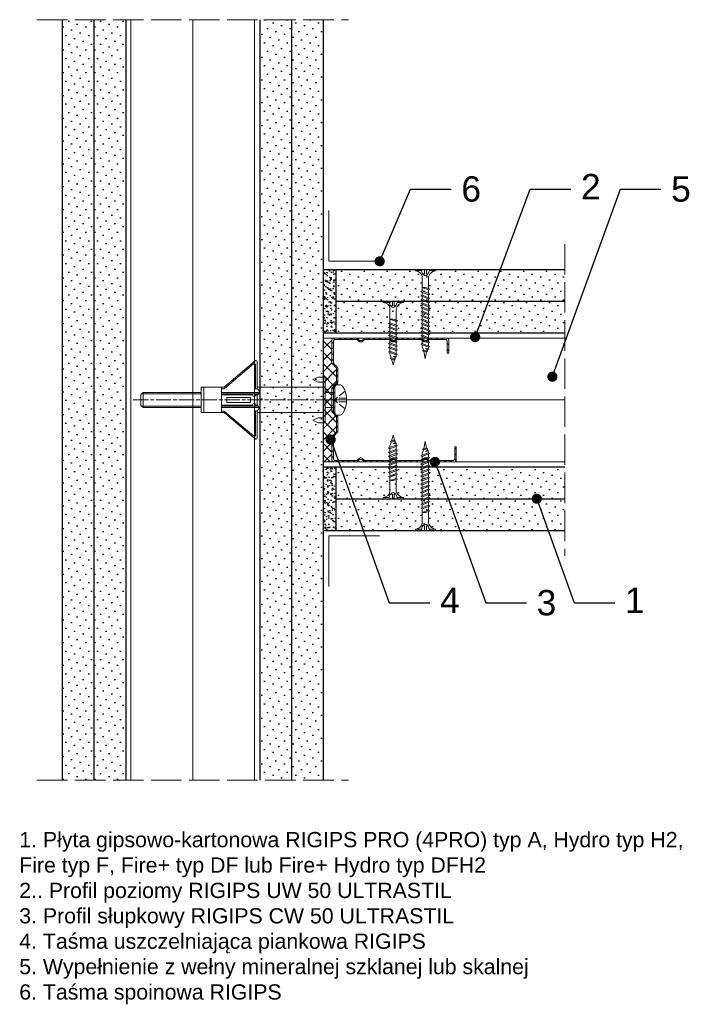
# Model space of a CAD drawing. Header units: millimetres. Extents: x 1649 to 2772, y 618 to 1691.
# Tile 1 of 4: x 1649 to 1913, y 659 to 1047. Entities that reach past the tile are written whole.
import ezdxf
from ezdxf import colors
from ezdxf.entities.mleader import LeaderData, LeaderLine
from ezdxf.math import Vec2, Vec3

# ---------------------------------------------------------------- set-up
doc = ezdxf.new("R2010")
doc.units = ezdxf.units.MM
for name, pattern in [('ACAD_ISO02W100', [15, 12, -3]), ('AM_ISO02W050x2', [3.75, 3, -0.75]), ('AM_ISO08W050x2', [9, 6, -0.75, 1.5, -0.75])]:
    doc.linetypes.add(name, pattern=pattern)
for name, color, linetype, lineweight in [('_ISOVER WELNA', 7, 'BATTING', 9), ('_RIGIPS AKCESORIA', 7, 'Continuous', 18), ('_RIGIPS G-K', 7, 'Continuous', 25), ('_RIGIPS PROFIL', 7, 'Continuous', 18), ('KRESKOWANIE', 7, 'Continuous', 9), ('OPISY', 7, 'Continuous', 9), ('PRZERYWANA', 7, 'ACAD_ISO02W100', 9)]:
    doc.layers.add(name, color=color, linetype=linetype, lineweight=lineweight)
doc.styles.get("Standard").update_dxf_attribs({"font": 'arial.ttf'})
doc.linetypes.add('BATTING', pattern='A,0.00254,-2.54,[134,ltypeshp.shx,S=2.54,R=0,X=-2.54,Y=0],-5.08,[134,ltypeshp.shx,S=2.54,R=180,X=2.54,Y=0],-2.54', length=10.16254)
pattern_1 = [(45, (0.9, -167.7135), (-1.122532, 3.367596), [0, -3.175])]
pattern_2 = [(45, (0.9, -166.8135), (-1.122532, 3.367596), [0, -3.175])]
pattern_3 = [(45, (0.9, -168.6135), (-1.122532, 3.367596), [0, -3.175])]

# ---------------------------------------------------------------- blocks, each defined once
blk = doc.blocks.new('TN 25')
at = {"layer": '_RIGIPS AKCESORIA'}
for p, q in [((0, -0.84), (0, 7.16)), ((0, 7.16), (0.46, 7.16)), ((0.46, 4.78), (0, 4.78)), ((0.46, 7.16), (0.46, 4.78)), ((1.77, 3.5), (1.77, 4.2)), ((3.02, 4.46), (8.47, 4.46)), ((7.12, 4.46), (7.12, 3.18)), ((8.03, 2.01), (7.12, 4.46)), ((8.47, 4.46), (8.79, 5)), ((9.61, 1.51), (8.47, 4.46)), ((8.79, 5), (9.93, 2.01)), ((9, 4.46), (10.1, 4.46)), ((10.1, 4.46), (10.41, 5)), ((11.23, 1.51), (10.1, 4.46)), ((10.41, 5), (11.56, 2.01)), ((10.62, 4.46), (11.67, 4.46)), ((11.67, 4.46), (11.99, 5)), ((12.81, 1.51), (11.67, 4.46)), ((11.99, 5), (13.14, 2.01)), ((12.2, 4.46), (13.21, 4.46)), ((13.21, 4.46), (13.52, 5)), ((14.34, 1.51), (13.21, 4.46)), ((13.52, 5), (14.67, 2.01)), ((13.73, 4.46), (14.8, 4.46)), ((14.8, 4.46), (15.12, 5)), ((15.94, 1.51), (14.8, 4.46)), ((15.12, 5), (16.26, 2.01)), ((15.33, 4.46), (16.42, 4.46)), ((16.42, 4.46), (16.73, 5)), ((17.55, 1.51), (16.42, 4.46)), ((16.73, 5), (17.88, 2.01)), ((16.94, 4.46), (17.99, 4.46)), ((17.99, 4.46), (18.31, 5)), ((19.13, 1.51), (17.99, 4.46)), ((18.31, 5), (19.45, 2.01)), ((18.52, 4.46), (19.68, 4.46)), ((19.68, 4.46), (20, 5)), ((20.82, 1.51), (19.68, 4.46)), ((20, 5), (21.14, 2.01)), ((20.21, 4.46), (20.7, 4.46)), ((20.7, 4.46), (22.28, 3.98)), ((22.28, 3.98), (22.56, 4.37)), ((22.7, 2.36), (22.28, 3.98)), ((22.56, 4.37), (23.03, 2.71)), ((0, 3.5), (1.77, 3.5)), ((0, 2.83), (1.77, 2.83)), ((0.46, 1.64), (0, 1.64)), ((0.46, -0.84), (0.46, 1.64)), ((1.77, 2.83), (1.77, 2.18)), ((7.49, 2.01), (3.55, 2.01)), ((7.12, 3.18), (7.65, 1.53)), ((7.65, 1.53), (8.03, 2.01)), ((9.41, 2.01), (8.03, 2.01)), ((9.93, 2.01), (9.61, 1.51)), ((11.04, 2.01), (9.93, 2.01)), ((11.56, 2.01), (11.23, 1.51)), ((12.61, 2.01), (11.56, 2.01)), ((13.14, 2.01), (12.81, 1.51)), ((14.15, 2.01), (13.14, 2.01)), ((14.67, 2.01), (14.34, 1.51)), ((15.74, 2.01), (14.67, 2.01)), ((16.26, 2.01), (15.94, 1.51)), ((17.36, 2.01), (16.26, 2.01)), ((17.88, 2.01), (17.55, 1.51)), ((18.93, 2.01), (17.88, 2.01)), ((19.45, 2.01), (19.13, 1.51)), ((19.45, 2.01), (20.62, 2.01)), ((21.14, 2.01), (20.82, 1.51)), ((21.14, 2.01), (21.81, 2.12)), ((21.85, 1.83), (21.67, 3.28)), ((21.67, 3.28), (22.14, 2.4)), ((22.14, 2.4), (21.85, 1.83)), ((22.7, 2.36), (22.14, 2.4)), ((23.03, 2.71), (22.7, 2.36)), ((22.71, 3.85), (25, 3.24)), ((25, 3.24), (23.03, 2.71)), ((0, -0.84), (0.46, -0.84))]:
    blk.add_line(p, q, dxfattribs=at)
for centre, major_axis, ratio, start_param, end_param in [((3.09, 7.67), (0.17, 3.2), 0.826134, 1.773653, 3.180586), ((-0.04, 0.9), (0, 3.93), 0.848176, -0.720942, -0.151112), ((3.37, -1.57), (0.28, 3.57), 0.832181, 0.035984, 1.430787), ((-2.73, 15.91), (0, 14.76), 0.848176, 3.399396, 3.475072), ((0.59, 4.62), (0, 2.81), 0.848176, 3.475072, 3.862535), ((1.66, 3.18), (0, 0.895), 0.848176, -1.552777, -0.720942), ((1.66, 3.18), (0, 0.895), 0.848176, 3.862535, 4.730408)]:
    blk.add_ellipse(centre, major_axis=major_axis, ratio=ratio, start_param=start_param, end_param=end_param, dxfattribs=at)
blk = doc.blocks.new('CW 50 ULTRASTIL')
h = blk.add_hatch()
h.set_pattern_fill('ANSI31', color=256, scale=0.5, style=0)
h.paths.add_polyline_path([(28.56, 40.65, -0.198912), (28.71, 41), (30.21, 42.51, 0.198912), (30.36, 42.86), (30.36, 48.45, 0.198912), (30.21, 48.8), (28.71, 50.31, -0.198912), (28.56, 50.66), (28.56, 59.85, -0.198912), (28.71, 60.2), (30.21, 61.71, 0.198912), (30.36, 62.06), (30.36, 67.65, 0.198912), (30.21, 68), (28.71, 69.51, -0.198912), (28.56, 69.86), (28.56, 78.31, -0.414214), (29.36, 79.11), (37.68, 79.11, -0.198912), (38.04, 78.96), (38.74, 78.25, 0.198912), (39.1, 78.11), (39.68, 78.11, 0.198912), (40.04, 78.25), (40.74, 78.96, -0.198912), (41.1, 79.11), (50.38, 79.11, -0.198912), (50.74, 78.96), (51.44, 78.25, 0.198912), (51.8, 78.11), (52.38, 78.11, 0.198912), (52.74, 78.25), (53.44, 78.96, -0.198912), (53.8, 79.11), (63.08, 79.11, -0.198912), (63.44, 78.96), (64.14, 78.25, 0.198912), (64.5, 78.11), (65.08, 78.11, 0.198912), (65.44, 78.25), (66.14, 78.96, -0.198912), (66.5, 79.11), (75.66, 79.11, -0.414214), (76.46, 78.31), (76.46, 73.66), (77.01, 73.66), (77.01, 78.86, 0.414214), (76.21, 79.66), (66.5, 79.66, 0.198912), (66.14, 79.51), (65.44, 78.8, -0.198912), (65.08, 78.66), (64.5, 78.66, -0.198912), (64.14, 78.8), (63.44, 79.51, 0.198912), (63.08, 79.66), (53.8, 79.66, 0.198912), (53.44, 79.51), (52.74, 78.8, -0.198912), (52.38, 78.66), (51.8, 78.66, -0.198912), (51.44, 78.8), (50.74, 79.51, 0.198912), (50.38, 79.66), (41.1, 79.66, 0.198912), (40.74, 79.51), (40.04, 78.8, -0.198912), (39.68, 78.66), (39.1, 78.66, -0.198912), (38.74, 78.8), (38.04, 79.51, 0.198912), (37.68, 79.66), (28.81, 79.66, 0.414214), (28.01, 78.86), (28.01, 69.86, 0.198912), (28.16, 69.51), (29.66, 68, -0.198912), (29.81, 67.65), (29.81, 62.06, -0.198912), (29.66, 61.71), (28.16, 60.2, 0.198912), (28.01, 59.85), (28.01, 50.66, 0.198912), (28.16, 50.31), (29.66, 48.8, -0.198912), (29.81, 48.45), (29.81, 42.86, -0.198912), (29.66, 42.51), (28.16, 41, 0.198912), (28.01, 40.65), (28.01, 31.66, 0.414214), (28.81, 30.86), (37.68, 30.86, 0.198912), (38.04, 31), (38.74, 31.71, -0.198912), (39.1, 31.86), (39.68, 31.86, -0.198912), (40.04, 31.71), (40.74, 31, 0.198912), (41.1, 30.86), (50.38, 30.86, 0.198912), (50.74, 31), (51.44, 31.71, -0.198912), (51.8, 31.86), (52.38, 31.86, -0.198912), (52.74, 31.71), (53.44, 31, 0.198912), (53.8, 30.86), (63.08, 30.86, 0.198912), (63.44, 31), (64.14, 31.71, -0.198912), (64.5, 31.86), (65.08, 31.86, -0.198912), (65.44, 31.71), (66.14, 31, 0.198912), (66.5, 30.86), (73.21, 30.86, 0.414214), (74.01, 31.66), (74.01, 36.86), (73.46, 36.86), (73.46, 32.21, -0.414214), (72.66, 31.41), (66.5, 31.41, -0.198912), (66.14, 31.55), (65.44, 32.26, 0.198912), (65.08, 32.41), (64.5, 32.41, 0.198912), (64.14, 32.26), (63.44, 31.55, -0.198912), (63.08, 31.41), (53.8, 31.41, -0.198912), (53.44, 31.55), (52.74, 32.26, 0.198912), (52.38, 32.41), (51.8, 32.41, 0.198912), (51.44, 32.26), (50.74, 31.55, -0.198912), (50.38, 31.41), (41.1, 31.41, -0.198912), (40.74, 31.55), (40.04, 32.26, 0.198912), (39.68, 32.41), (39.1, 32.41, 0.198912), (38.74, 32.26), (38.04, 31.55, -0.198912), (37.68, 31.41), (29.36, 31.41, -0.414214), (28.56, 32.21)])
at = {"layer": '_RIGIPS PROFIL'}
for p, q in [((28.01, 78.86), (28.01, 69.86)), ((28.56, 78.31), (28.56, 69.86)), ((37.68, 79.66), (28.81, 79.66)), ((37.68, 79.11), (29.36, 79.11)), ((38.04, 79.51), (38.74, 78.8)), ((38.04, 78.96), (38.74, 78.25)), ((39.68, 78.66), (39.1, 78.66)), ((39.68, 78.11), (39.1, 78.11)), ((40.74, 79.51), (40.04, 78.8)), ((40.74, 78.96), (40.04, 78.25)), ((50.38, 79.66), (41.1, 79.66)), ((50.38, 79.11), (41.1, 79.11)), ((50.74, 79.51), (51.44, 78.8)), ((50.74, 78.96), (51.44, 78.25)), ((52.38, 78.66), (51.8, 78.66)), ((52.38, 78.11), (51.8, 78.11)), ((53.44, 79.51), (52.74, 78.8)), ((53.44, 78.96), (52.74, 78.25)), ((53.8, 79.66), (63.08, 79.66)), ((53.8, 79.11), (63.08, 79.11)), ((63.44, 79.51), (64.14, 78.8)), ((63.44, 78.96), (64.14, 78.25)), ((65.08, 78.66), (64.5, 78.66)), ((65.08, 78.11), (64.5, 78.11)), ((66.14, 79.51), (65.44, 78.8)), ((66.14, 78.96), (65.44, 78.25)), ((76.21, 79.66), (66.5, 79.66)), ((75.66, 79.11), (66.5, 79.11)), ((76.46, 73.66), (76.46, 78.31)), ((77.01, 73.66), (77.01, 78.86)), ((76.46, 73.66), (77.01, 73.66)), ((29.66, 68), (28.16, 69.51)), ((30.21, 68), (28.71, 69.51)), ((29.81, 67.65), (29.81, 62.06)), ((30.36, 67.65), (30.36, 62.06)), ((28.01, 59.85), (28.01, 50.66)), ((29.66, 61.71), (28.16, 60.2)), ((28.56, 59.85), (28.56, 50.66)), ((30.21, 61.71), (28.71, 60.2)), ((29.66, 48.8), (28.16, 50.31)), ((30.21, 48.8), (28.71, 50.31)), ((29.81, 42.86), (29.81, 48.45)), ((30.36, 42.86), (30.36, 48.45)), ((28.01, 31.66), (28.01, 40.65)), ((29.66, 42.51), (28.16, 41)), ((28.56, 32.21), (28.56, 40.65)), ((30.21, 42.51), (28.71, 41)), ((73.46, 36.86), (73.46, 32.21)), ((73.46, 36.86), (74.01, 36.86)), ((74.01, 36.86), (74.01, 31.66)), ((37.68, 31.41), (29.36, 31.41)), ((38.04, 31.55), (38.74, 32.26)), ((38.04, 31), (38.74, 31.71)), ((39.68, 32.41), (39.1, 32.41)), ((39.68, 31.86), (39.1, 31.86)), ((40.74, 31.55), (40.04, 32.26)), ((40.74, 31), (40.04, 31.71)), ((50.38, 31.41), (41.1, 31.41)), ((50.74, 31.55), (51.44, 32.26)), ((50.74, 31), (51.44, 31.71)), ((52.38, 32.41), (51.8, 32.41)), ((52.38, 31.86), (51.8, 31.86)), ((53.44, 31.55), (52.74, 32.26)), ((53.44, 31), (52.74, 31.71)), ((53.8, 31.41), (63.08, 31.41)), ((63.44, 31.55), (64.14, 32.26)), ((63.44, 31), (64.14, 31.71)), ((65.08, 32.41), (64.5, 32.41)), ((65.08, 31.86), (64.5, 31.86)), ((66.14, 31.55), (65.44, 32.26)), ((66.14, 31), (65.44, 31.71)), ((72.66, 31.41), (66.5, 31.41)), ((37.68, 30.86), (28.81, 30.86)), ((50.38, 30.86), (41.1, 30.86)), ((53.8, 30.86), (63.08, 30.86)), ((73.21, 30.86), (66.5, 30.86))]:
    blk.add_line(p, q, dxfattribs=at)
for centre, radius, start, end in [((28.81, 78.86), 0.8, 90, 180), ((29.36, 78.31), 0.8, 90, 180), ((37.68, 79.16), 0.5, 45, 90), ((37.68, 78.61), 0.5, 45, 90), ((39.1, 79.16), 0.5, 225, 270), ((39.1, 78.61), 0.5, 225, 270), ((39.68, 79.16), 0.5, 270, 315), ((39.68, 78.61), 0.5, 270, 315), ((41.1, 79.16), 0.5, 90, 135), ((41.1, 78.61), 0.5, 90, 135), ((50.38, 79.16), 0.5, 45, 90), ((50.38, 78.61), 0.5, 45, 90), ((51.8, 79.16), 0.5, 225, 270), ((51.8, 78.61), 0.5, 225, 270), ((52.38, 79.16), 0.5, 270, 315), ((52.38, 78.61), 0.5, 270, 315), ((53.8, 79.16), 0.5, 90, 135), ((53.8, 78.61), 0.5, 90, 135), ((63.08, 79.16), 0.5, 45, 90), ((63.08, 78.61), 0.5, 45, 90), ((64.5, 79.16), 0.5, 225, 270), ((64.5, 78.61), 0.5, 225, 270), ((65.08, 79.16), 0.5, 270, 315), ((65.08, 78.61), 0.5, 270, 315), ((66.5, 79.16), 0.5, 90, 135), ((66.5, 78.61), 0.5, 90, 135), ((75.66, 78.31), 0.8, 0, 90), ((76.21, 78.86), 0.8, 0, 90), ((28.51, 69.86), 0.5, 180, 225), ((29.06, 69.86), 0.5, 180, 225), ((29.31, 67.65), 0.5, 0, 45), ((29.86, 67.65), 0.5, 0, 45), ((29.31, 62.06), 0.5, 315, 0), ((29.86, 62.06), 0.5, 315, 0), ((28.51, 59.85), 0.5, 135, 180), ((29.06, 59.85), 0.5, 135, 180), ((28.51, 50.66), 0.5, 180, 225), ((29.06, 50.66), 0.5, 180, 225), ((29.31, 48.45), 0.5, 0, 45), ((29.86, 48.45), 0.5, 0, 45), ((29.31, 42.86), 0.5, 315, 0), ((29.86, 42.86), 0.5, 315, 0), ((28.51, 40.65), 0.5, 135, 180), ((29.06, 40.65), 0.5, 135, 180), ((28.81, 31.66), 0.8, 180, 270), ((29.36, 32.21), 0.8, 180, 270), ((37.68, 31.91), 0.5, 270, 315), ((39.1, 31.91), 0.5, 90, 135), ((39.1, 31.36), 0.5, 90, 135), ((39.68, 31.91), 0.5, 45, 90), ((39.68, 31.36), 0.5, 45, 90), ((41.1, 31.91), 0.5, 225, 270), ((50.38, 31.91), 0.5, 270, 315), ((51.8, 31.91), 0.5, 90, 135), ((51.8, 31.36), 0.5, 90, 135), ((52.38, 31.91), 0.5, 45, 90), ((52.38, 31.36), 0.5, 45, 90), ((53.8, 31.91), 0.5, 225, 270), ((63.08, 31.91), 0.5, 270, 315), ((64.5, 31.91), 0.5, 90, 135), ((64.5, 31.36), 0.5, 90, 135), ((65.08, 31.91), 0.5, 45, 90), ((65.08, 31.36), 0.5, 45, 90), ((66.5, 31.91), 0.5, 225, 270), ((72.66, 32.21), 0.8, 270, 0), ((73.21, 31.66), 0.8, 270, 0), ((37.68, 31.36), 0.5, 270, 315), ((41.1, 31.36), 0.5, 225, 270), ((50.38, 31.36), 0.5, 270, 315), ((53.8, 31.36), 0.5, 225, 270), ((63.08, 31.36), 0.5, 270, 315), ((66.5, 31.36), 0.5, 225, 270)]:
    blk.add_arc(centre, radius, start, end, dxfattribs=at)
blk = doc.blocks.new('TN 35')
at = {"layer": '_RIGIPS AKCESORIA'}
for p, q in [((0, -0.84), (0, 7.16)), ((0, 7.16), (0.46, 7.16)), ((0.46, 4.78), (0, 4.78)), ((0.46, 7.16), (0.46, 4.78)), ((1.77, 3.5), (1.77, 4.2)), ((3.02, 4.46), (8.47, 4.46)), ((7.12, 4.46), (7.12, 3.18)), ((8.03, 2.01), (7.12, 4.46)), ((8.47, 4.46), (8.79, 5)), ((9.61, 1.51), (8.47, 4.46)), ((8.79, 5), (9.93, 2.01)), ((9, 4.46), (10.1, 4.46)), ((10.1, 4.46), (10.41, 5)), ((11.23, 1.51), (10.1, 4.46)), ((10.41, 5), (11.56, 2.01)), ((10.62, 4.46), (11.67, 4.46)), ((11.67, 4.46), (11.99, 5)), ((12.81, 1.51), (11.67, 4.46)), ((11.99, 5), (13.14, 2.01)), ((12.2, 4.46), (13.21, 4.46)), ((13.21, 4.46), (13.52, 5)), ((14.34, 1.51), (13.21, 4.46)), ((13.52, 5), (14.67, 2.01)), ((13.73, 4.46), (14.8, 4.46)), ((14.8, 4.46), (15.12, 5)), ((15.94, 1.51), (14.8, 4.46)), ((15.12, 5), (16.26, 2.01)), ((15.33, 4.46), (16.42, 4.46)), ((16.42, 4.46), (16.73, 5)), ((17.55, 1.51), (16.42, 4.46)), ((16.73, 5), (17.88, 2.01)), ((16.94, 4.46), (17.99, 4.46)), ((17.99, 4.46), (18.31, 5)), ((19.13, 1.51), (17.99, 4.46)), ((18.31, 5), (19.45, 2.01)), ((18.52, 4.46), (19.57, 4.46)), ((19.57, 4.46), (19.88, 5)), ((20.7, 1.51), (19.57, 4.46)), ((19.88, 5), (21.03, 2.01)), ((20.09, 4.46), (21.14, 4.46)), ((21.14, 4.46), (21.46, 5)), ((22.28, 1.51), (21.14, 4.46)), ((21.46, 5), (22.6, 2.01)), ((21.67, 4.46), (22.72, 4.46)), ((22.72, 4.46), (23.03, 5)), ((23.85, 1.51), (22.72, 4.46)), ((23.03, 5), (24.18, 2.01)), ((23.24, 4.46), (24.29, 4.46)), ((24.29, 4.46), (24.61, 5)), ((25.43, 1.51), (24.29, 4.46)), ((24.61, 5), (25.75, 2.01)), ((24.81, 4.46), (25.87, 4.46)), ((25.87, 4.46), (26.18, 5)), ((27, 1.51), (25.87, 4.46)), ((26.18, 5), (27.33, 2.01)), ((26.39, 4.46), (27.44, 4.46)), ((27.44, 4.46), (27.76, 5)), ((28.58, 1.51), (27.44, 4.46)), ((27.76, 5), (28.9, 2.01)), ((27.96, 4.46), (29.13, 4.46)), ((29.13, 4.46), (29.45, 5)), ((30.27, 1.51), (29.13, 4.46)), ((29.45, 5), (30.59, 2.01)), ((29.65, 4.46), (30.15, 4.46)), ((30.15, 4.46), (31.73, 3.98)), ((31.73, 3.98), (32.01, 4.37)), ((32.15, 2.36), (31.73, 3.98)), ((32.01, 4.37), (32.48, 2.71)), ((0, 3.5), (1.77, 3.5)), ((0, 2.83), (1.77, 2.83)), ((0.46, 1.64), (0, 1.64)), ((0.46, -0.84), (0.46, 1.64)), ((1.77, 2.83), (1.77, 2.18)), ((7.49, 2.01), (3.55, 2.01)), ((7.12, 3.18), (7.65, 1.53)), ((7.65, 1.53), (8.03, 2.01)), ((9.41, 2.01), (8.03, 2.01)), ((9.93, 2.01), (9.61, 1.51)), ((11.04, 2.01), (9.93, 2.01)), ((11.56, 2.01), (11.23, 1.51)), ((12.61, 2.01), (11.56, 2.01)), ((13.14, 2.01), (12.81, 1.51)), ((14.15, 2.01), (13.14, 2.01)), ((14.67, 2.01), (14.34, 1.51)), ((15.74, 2.01), (14.67, 2.01)), ((16.26, 2.01), (15.94, 1.51)), ((17.36, 2.01), (16.26, 2.01)), ((17.88, 2.01), (17.55, 1.51)), ((18.93, 2.01), (17.84, 2.01)), ((19.45, 2.01), (19.13, 1.51)), ((20.51, 2.01), (19.41, 2.01)), ((21.03, 2.01), (20.7, 1.51)), ((22.08, 2.01), (20.99, 2.01)), ((22.6, 2.01), (22.28, 1.51)), ((23.66, 2.01), (22.56, 2.01)), ((24.18, 2.01), (23.85, 1.51)), ((25.23, 2.01), (24.14, 2.01)), ((25.75, 2.01), (25.43, 1.51)), ((26.81, 2.01), (25.71, 2.01)), ((27.33, 2.01), (27, 1.51)), ((28.38, 2.01), (27.33, 2.01)), ((28.9, 2.01), (28.58, 1.51)), ((28.9, 2.01), (30.07, 2.01)), ((30.59, 2.01), (30.27, 1.51)), ((30.59, 2.01), (31.26, 2.12)), ((31.3, 1.83), (31.12, 3.28)), ((31.12, 3.28), (31.59, 2.4)), ((31.59, 2.4), (31.3, 1.83)), ((32.15, 2.36), (31.59, 2.4)), ((32.48, 2.71), (32.15, 2.36)), ((32.16, 3.85), (35, 3.24)), ((35, 3.24), (32.48, 2.71)), ((0, -0.84), (0.46, -0.84))]:
    blk.add_line(p, q, dxfattribs=at)
for centre, major_axis, ratio, start_param, end_param in [((3.09, 7.67), (0.17, 3.2), 0.826134, 1.773653, 3.180586), ((-0.04, 0.9), (0, 3.93), 0.848176, -0.720942, -0.151112), ((3.37, -1.57), (0.28, 3.57), 0.832181, 0.035984, 1.430787), ((-2.73, 15.91), (0, 14.76), 0.848176, 3.399396, 3.475072), ((0.59, 4.62), (0, 2.81), 0.848176, 3.475072, 3.862535), ((1.66, 3.18), (0, 0.895), 0.848176, -1.552777, -0.720942), ((1.66, 3.18), (0, 0.895), 0.848176, 3.862535, 4.730408)]:
    blk.add_ellipse(centre, major_axis=major_axis, ratio=ratio, start_param=start_param, end_param=end_param, dxfattribs=at)
blk = doc.blocks.new('Molly 6x60 2x12_5')
at = {"layer": '_RIGIPS AKCESORIA', "linetype": 'AM_ISO02W050x2'}
for p, q in [((42.2, 151.66), (42.2, 147.62)), ((43.64, 151.66), (43.64, 147.62)), ((39.43, 151.06), (42.92, 146.72)), ((42.2, 147.62), (43.64, 147.62)), ((46.4, 151.06), (42.92, 146.72))]:
    blk.add_line(p, q, dxfattribs=at)
at = {"layer": '_RIGIPS AKCESORIA', "linetype": 'AM_ISO08W050x2'}
blk.add_line((42.92, 67.59), (42.92, 154.69), dxfattribs=at)
at = {"layer": '_RIGIPS AKCESORIA'}
for p, q in [((36.92, 148.62), (36.92, 147.09)), ((48.92, 148.62), (48.92, 147.09)), ((39.92, 147.09), (36.92, 147.09)), ((39.92, 147.09), (39.92, 143.22)), ((45.92, 147.09), (39.92, 147.09)), ((48.92, 147.09), (45.92, 147.09)), ((45.92, 147.09), (45.92, 143.22)), ((33.92, 143.22), (51.92, 143.22)), ((33.92, 142.42), (33.92, 143.22)), ((33.92, 142.42), (33.92, 140.42)), ((33.92, 140.42), (34.92, 138.42)), ((35.92, 140.42), (34.92, 138.42)), ((35.92, 142.42), (49.92, 142.42)), ((35.92, 142.42), (35.92, 140.42)), ((37.92, 142.42), (37.92, 116.42)), ((47.92, 142.42), (47.92, 116.42)), ((49.92, 142.42), (49.92, 140.42)), ((49.92, 140.42), (50.92, 138.42)), ((51.92, 140.42), (50.92, 138.42)), ((51.92, 142.42), (51.92, 143.22)), ((51.92, 142.42), (51.92, 140.42)), ((38.54, 116.42), (27.92, 116.42)), ((39.92, 117.26), (39.92, 102.42)), ((40.53, 102.42), (40.53, 116.99)), ((40.9, 116.42), (45.03, 116.42)), ((45.31, 102.42), (45.31, 116.79)), ((45.92, 117.08), (45.92, 102.42)), ((47.14, 116.42), (57.92, 116.42)), ((27.42, 115.82), (27.42, 115.92)), ((27.42, 115.82), (37.8, 103.56)), ((28.73, 115), (38.4, 103.56)), ((38.39, 115.82), (29.11, 115.82)), ((40.92, 114.62), (40.92, 102.42)), ((41.92, 113.82), (41.92, 104.42)), ((41.92, 113.82), (43.92, 113.82)), ((43.92, 113.82), (43.92, 104.42)), ((44.92, 114.62), (44.92, 102.42)), ((47.25, 115.82), (56.73, 115.82)), ((57.11, 115), (47.44, 103.56)), ((58.42, 115.82), (48.04, 103.56)), ((58.42, 115.82), (58.42, 115.92)), ((37.92, 103.42), (37.92, 102.42)), ((37.92, 102.42), (37.92, 94.42)), ((37.92, 102.42), (47.92, 102.42)), ((38.52, 103.42), (38.52, 102.42)), ((41.92, 104.42), (43.92, 104.42)), ((47.32, 103.24), (47.32, 102.42)), ((47.92, 103.24), (47.92, 102.42)), ((47.92, 102.42), (47.92, 94.42)), ((37.92, 95.42), (47.92, 95.42)), ((37.92, 94.42), (47.92, 94.42)), ((39.92, 94.42), (39.92, 71.46)), ((40.53, 70.85), (40.53, 94.42)), ((45.31, 70.85), (45.31, 94.42)), ((45.92, 94.42), (45.92, 71.46)), ((39.92, 71.46), (45.92, 71.46)), ((39.92, 71.46), (40.79, 70.59)), ((40.79, 70.59), (45.04, 70.59)), ((45.92, 71.46), (45.04, 70.59))]:
    blk.add_line(p, q, dxfattribs=at)
for centre, radius, start, end in [((42.92, 141.69), 10, 60, 120), ((38.92, 148.62), 2, 120, 180), ((46.92, 148.62), 2, 0, 60), ((27.92, 115.92), 0.5, 90, 180), ((39.76, 116.08), 1.19, 347.4327, 192.5673), ((46.08, 115.92), 1.17, 355.0886, 184.9114), ((57.92, 115.92), 0.5, 0, 90), ((29.11, 115.32), 0.5, 90, 220.2325), ((40.92, 115.22), 0.6, 270, 90), ((44.92, 115.22), 0.6, 90, 270), ((56.73, 115.32), 0.5, 319.7675, 90), ((37.42, 103.24), 0.5, 0, 40.2571), ((38.02, 103.24), 0.5, 0, 40.2325), ((47.82, 103.24), 0.5, 139.7675, 180), ((48.42, 103.24), 0.5, 139.7429, 180)]:
    blk.add_arc(centre, radius, start, end, dxfattribs=at)
blk = doc.blocks.new('_Dot')
at = {"color": 0, "linetype": 'ByBlock', "lineweight": -2}
blk.add_line((-0.5, 0), (-1, 0), dxfattribs=at)
at = {"color": 0, "linetype": 'ByBlock', "const_width": 0.5}
blk.add_lwpolyline([(-0.25, 0, 1), (0.25, 0, 1)], format="xyb", close=True, dxfattribs=at)

msp = doc.modelspace()

# ---------------------------------------------------------------- hatches: boundary and pattern name
at = {"layer": '_RIGIPS G-K'}
h = msp.add_hatch(dxfattribs=at)
h.set_pattern_fill('DOTS', color=256, scale=2, angle=45, style=0)
h.set_pattern_definition([(45, (-13.4, -644.1933), (-1.122532, 3.367596), [0, -3.175])])
h.paths.add_polyline_path([(1678.1, 1046.97), (1665.6, 1046.97), (1665.6, 747.37), (1678.1, 747.37)])
h = msp.add_hatch(dxfattribs=at)
h.set_pattern_fill('DOTS', color=256, scale=2, angle=45, style=0)
h.set_pattern_definition([(45, (-0.9, -644.1933), (-1.122532, 3.367596), [0, -3.175])])
h.paths.add_polyline_path([(1690.6, 1046.97), (1678.1, 1046.97), (1678.1, 747.37), (1690.6, 747.37)])
h = msp.add_hatch(dxfattribs=at)
h.set_pattern_fill('DOTS', color=256, scale=2, angle=45, style=0)
h.set_pattern_definition(pattern_1)
h.paths.add_polyline_path([(1755.9, 1046.97), (1743.4, 1046.97), (1743.4, 747.37), (1755.9, 747.37)])
h = msp.add_hatch(dxfattribs=at)
h.set_pattern_fill('DOTS', color=256, scale=2, angle=45, style=0)
h.set_pattern_definition(pattern_1)
h.paths.add_polyline_path([(1768.4, 1046.97), (1755.9, 1046.97), (1755.9, 747.37), (1768.4, 747.37)])
h = msp.add_hatch(dxfattribs=at)
h.set_pattern_fill('AR-SAND', color=256, scale=0.05, style=0)
h.set_pattern_definition([(37.5, (0.9, -166.8135), (-0.0800016, 2.4470662), [0, -1.9304, 0, -2.159, 0, -2.06375]), (7.5, (0.9, -166.8135), (2.2476164, 3.5841255), [0, -1.0414, 0, -1.7399, 0, -0.66675]), (327.5, (-0.662, -166.8135), (3.9549619, 0.007186), [0, -0.635, 0, -2.286, 0, -2.9845]), (317.5, (-0.662, -166.8135), (3.817782, 1.1146466), [0, -0.3175, 0, -1.4986, 0, -1.7145])])
h.paths.add_polyline_path([(1773.4, 948.57), (1768.4, 948.57), (1768.4, 923.57), (1773.4, 923.57)])
h = msp.add_hatch(dxfattribs=at)
h.set_pattern_fill('DOTS', color=256, scale=2, angle=45, style=0)
h.set_pattern_definition(pattern_2)
h.paths.add_polyline_path([(1863.7, 948.57), (1773.4, 948.57), (1773.4, 936.07), (1863.7, 936.07)])
h = msp.add_hatch(dxfattribs=at)
h.set_pattern_fill('DOTS', color=256, scale=2, angle=45, style=0)
h.set_pattern_definition(pattern_2)
h.paths.add_polyline_path([(1863.7, 936.07), (1773.4, 936.07), (1773.4, 923.57), (1863.7, 923.57)])
h = msp.add_hatch(dxfattribs=at)
h.set_pattern_fill('AR-SAND', color=256, scale=0.05, style=0)
h.set_pattern_definition([(37.5, (0.9, -168.6135), (-0.0800016, 2.4470662), [0, -1.9304, 0, -2.159, 0, -2.06375]), (7.5, (0.9, -168.6135), (2.2476164, 3.5841255), [0, -1.0414, 0, -1.7399, 0, -0.66675]), (327.5, (-0.662, -168.6135), (3.9549619, 0.007186), [0, -0.635, 0, -2.286, 0, -2.9845]), (317.5, (-0.662, -168.6135), (3.817782, 1.1146466), [0, -0.3175, 0, -1.4986, 0, -1.7145])])
h.paths.add_polyline_path([(1773.4, 870.77), (1768.4, 870.77), (1768.4, 845.77), (1773.4, 845.77)])
h = msp.add_hatch(dxfattribs=at)
h.set_pattern_fill('DOTS', color=256, scale=2, angle=45, style=0)
h.set_pattern_definition(pattern_3)
h.paths.add_polyline_path([(1863.7, 870.77), (1773.4, 870.77), (1773.4, 858.27), (1863.7, 858.27)])
h = msp.add_hatch(dxfattribs=at)
h.set_pattern_fill('DOTS', color=256, scale=2, angle=45, style=0)
h.set_pattern_definition(pattern_3)
h.paths.add_polyline_path([(1863.7, 858.27), (1773.4, 858.27), (1773.4, 845.77), (1863.7, 845.77)])
at = {"layer": 'KRESKOWANIE'}
h = msp.add_hatch(dxfattribs=at)
h.set_pattern_fill('ANSI37', color=256, style=0)
h.set_pattern_definition([(45, (0.9, -167.7135), (-2.245064, 2.245064), []), (135, (0.9, -167.7135), (-2.245064, -2.245064), [])])
h.paths.add_polyline_path([(1773.7, 909.56, 0.198912), (1773.55, 909.92), (1772.04, 911.42, -0.198912), (1771.9, 911.78), (1771.9, 920.77, -0.414214), (1772.7, 921.57), (1768.4, 921.57), (1768.4, 872.77), (1772.7, 872.77, -0.414214), (1771.9, 873.57), (1771.9, 882.56, -0.198912), (1772.04, 882.92), (1773.55, 884.42, 0.198912), (1773.7, 884.78), (1773.7, 890.36, 0.198912), (1773.55, 890.72), (1772.04, 892.22, -0.198912), (1771.9, 892.58), (1771.9, 901.76, -0.198912), (1772.04, 902.12), (1773.55, 903.62, 0.198912), (1773.7, 903.98)])

# ---------------------------------------------------------------- linework, layer by layer
at = {"layer": '_ISOVER WELNA', "ltscale": 2.4}
for p, q in [((1717, 1046.97), (1717, 747.37)), ((1863.7, 897.17), (1772.45, 897.17))]:
    msp.add_line(p, q, dxfattribs=at)
at = {"layer": '_RIGIPS AKCESORIA'}
for points in [[(1770.71, 971.81), (1770.71, 951.81), (1790.71, 951.81)], [(1770.63, 823.66), (1770.63, 843.66), (1790.63, 843.66)]]:
    msp.add_lwpolyline(points, dxfattribs=at)
at = {"layer": '_RIGIPS G-K'}
for p, q in [((1665.6, 1046.97), (1665.6, 747.37)), ((1678.1, 1046.97), (1678.1, 747.37)), ((1690.6, 1046.97), (1690.6, 747.37)), ((1743.4, 1046.97), (1743.4, 747.37)), ((1755.9, 1046.97), (1755.9, 747.37)), ((1768.4, 1046.97), (1768.4, 747.37)), ((1768.4, 948.57), (1863.7, 948.57)), ((1773.4, 948.57), (1773.4, 923.57)), ((1773.4, 936.07), (1863.7, 936.07)), ((1768.4, 923.57), (1863.7, 923.57)), ((1768.4, 870.77), (1863.7, 870.77)), ((1773.4, 870.77), (1773.4, 845.77)), ((1773.4, 858.27), (1863.7, 858.27)), ((1768.4, 845.77), (1863.7, 845.77))]:
    msp.add_line(p, q, dxfattribs=at)
at = {"layer": '_RIGIPS PROFIL'}
for p, q in [((1692.6, 1046.97), (1692.6, 747.37)), ((1741.4, 1046.97), (1741.4, 747.37)), ((1772.7, 921.57), (1863.7, 921.57)), ((1772.7, 872.77), (1863.7, 872.77))]:
    msp.add_line(p, q, dxfattribs=at)
at = {"layer": 'KRESKOWANIE'}
for p, q in [((1772.7, 921.57), (1768.4, 921.57)), ((1772.7, 872.77), (1768.4, 872.77))]:
    msp.add_line(p, q, dxfattribs=at)
at = {"layer": 'PRZERYWANA'}
for p, q in [((1655.6, 1046.97), (1778.4, 1046.97)), ((1863.7, 958.57), (1863.7, 835.77)), ((1655.6, 747.37), (1778.4, 747.37))]:
    msp.add_line(p, q, dxfattribs=at)

# ---------------------------------------------------------------- block references
at = {"layer": '_RIGIPS AKCESORIA', "xscale": -1, "rotation": 90}
for name, p in [('TN 35', (1811.92, 948.57)), ('TN 25', (1799.22, 936.07))]:
    msp.add_blockref(name, p, dxfattribs=at)
at = {"layer": '_RIGIPS AKCESORIA'}
for name, p, rotation in [('Molly 6x60 2x12_5', (1625.98, 940.09), 270), ('TN 25', (1799.22, 858.27), 90), ('TN 35', (1811.92, 845.77), 90)]:
    msp.add_blockref(name, p, dxfattribs=dict(at, rotation=rotation))
at = {"layer": '_RIGIPS PROFIL', "xscale": -1, "rotation": 180}
msp.add_blockref('CW 50 ULTRASTIL', (1743.89, 952.43), dxfattribs=at)

# ---------------------------------------------------------------- texts
at = {"insert": (1648.65, 726.98), "char_height": 6, "width": 269.0873, "attachment_point": 1}
msp.add_mtext('1. Płyta gipsowo-kartonowa RIGIPS PRO (4PRO) typ A, Hydro typ H2, Fire typ F, Fire+ typ DF lub Fire+ Hydro typ DFH2\\P2.. Profil poziomy RIGIPS UW 50 ULTRASTIL\\P3. Profil słupkowy RIGIPS CW 50 ULTRASTIL\\P4. Taśma uszczelniająca piankowa RIGIPS\\P5. Wypełnienie z wełny mineralnej szklanej lub skalnej\\P6. Taśma spoinowa RIGIPS', dxfattribs=at)

# ---------------------------------------------------------------- leaders
at = {"layer": 'OPISY'}
ml = msp.add_multileader_mtext('Standard', dxfattribs=at)
ml.set_content('6', color=256)
ml.set_leader_properties()
ml.set_arrow_properties(name='DOT')
ml.build(insert=Vec2(0, 0))
ctx = ml.context
ctx.base_point, ctx.char_height, ctx.landing_gap_size, ctx.plane_origin = Vec3(1818.89, 980.21), 10, 4, Vec3(1626.3, 1123.87)
notes = []
notes.append((ctx, [(0, (1, 1, 0), (1802.89, 980.21), (1, 0), 16, [(0, [(1790.71, 951.81)], 0, [])])]))
ctx.mtext.insert, ctx.mtext.flow_direction = Vec3(1822.89, 985.3), 5
ml = msp.add_multileader_mtext('Standard', dxfattribs=at)
ml.set_content('2', color=256)
ml.set_leader_properties()
ml.set_arrow_properties(name='DOT')
ml.build(insert=Vec2(0, 0))
ctx = ml.context
ctx.base_point, ctx.char_height, ctx.landing_gap_size, ctx.plane_origin = Vec3(1866.04, 980.21), 10, 4, Vec3(1673.45, 1123.87)
notes.append((ctx, [(0, (1, 1, 0), (1850.04, 980.21), (1, 0), 16, [(0, [(1828.33, 921.93)], 0, [])])]))
ctx.mtext.insert, ctx.mtext.flow_direction = Vec3(1870.04, 986.21), 5
ml = msp.add_multileader_mtext('Standard', dxfattribs=at)
ml.set_content('5', color=256)
ml.set_leader_properties()
ml.set_arrow_properties(name='DOT')
ml.build(insert=Vec2(0, 0))
ctx = ml.context
ctx.base_point, ctx.char_height, ctx.landing_gap_size, ctx.plane_origin = Vec3(1901.56, 980.21), 10, 4, Vec3(1708.97, 1123.87)
notes.append((ctx, [(0, (1, 1, 0), (1885.56, 980.21), (1, 0), 16, [(0, [(1858.77, 906.33)], 0, [])])]))
ctx.mtext.insert, ctx.mtext.flow_direction = Vec3(1905.56, 985.3), 5
ml = msp.add_multileader_mtext('Standard', dxfattribs=at)
ml.set_content('4', color=256)
ml.set_leader_properties()
ml.set_arrow_properties(name='DOT')
ml.build(insert=Vec2(0, 0))
ctx = ml.context
ctx.base_point, ctx.char_height, ctx.landing_gap_size, ctx.plane_origin = Vec3(1810.48, 817.24), 10, 4, Vec3(1617.89, 673.58)
notes.append((ctx, [(0, (1, 1, 0), (1794.48, 817.24), (1, 0), 16, [(0, [(1771.38, 881.58)], 0, [])])]))
ctx.mtext.insert, ctx.mtext.flow_direction = Vec3(1814.48, 823.24), 5
ml = msp.add_multileader_mtext('Standard', dxfattribs=at)
ml.set_content('3', color=256)
ml.set_leader_properties()
ml.set_arrow_properties(name='DOT')
ml.build(insert=Vec2(0, 0))
ctx = ml.context
ctx.base_point, ctx.char_height, ctx.landing_gap_size, ctx.plane_origin = Vec3(1848.55, 817.24), 10, 4, Vec3(1655.96, 673.58)
notes.append((ctx, [(0, (1, 1, 0), (1832.55, 817.24), (1, 0), 16, [(0, [(1812.47, 872.77)], 0, [])])]))
ctx.mtext.insert, ctx.mtext.flow_direction = Vec3(1852.55, 822.33), 5
ml = msp.add_multileader_mtext('Standard', dxfattribs=at)
ml.set_content('1', color=256)
ml.set_leader_properties()
ml.set_arrow_properties(name='DOT')
ml.build(insert=Vec2(0, 0))
ctx = ml.context
ctx.base_point, ctx.char_height, ctx.landing_gap_size, ctx.plane_origin = Vec3(1883.32, 817.24), 10, 4, Vec3(1690.73, 673.58)
notes.append((ctx, [(0, (1, 1, 0), (1867.32, 817.24), (1, 0), 16, [(0, [(1852.62, 858.27)], 0, [])])]))
ctx.mtext.insert, ctx.mtext.flow_direction = Vec3(1887.32, 823.24), 5
for ctx, leaders in notes:
    for number, flags, end, landing, length, lines in leaders:
        leader = LeaderData()
        leader.index, (leader.has_last_leader_line, leader.has_dogleg_vector, leader.attachment_direction) = number, flags
        leader.last_leader_point, leader.dogleg_vector, leader.dogleg_length = Vec3(end), Vec3(landing), length
        for number, points, colour, breaks in lines:
            line = LeaderLine()
            line.index, line.vertices, line.color, line.breaks = number, Vec3.list(points), colors.encode_raw_color(colour), breaks
            leader.lines.append(line)
        ctx.leaders.append(leader)

doc.saveas('drawing.dxf')
